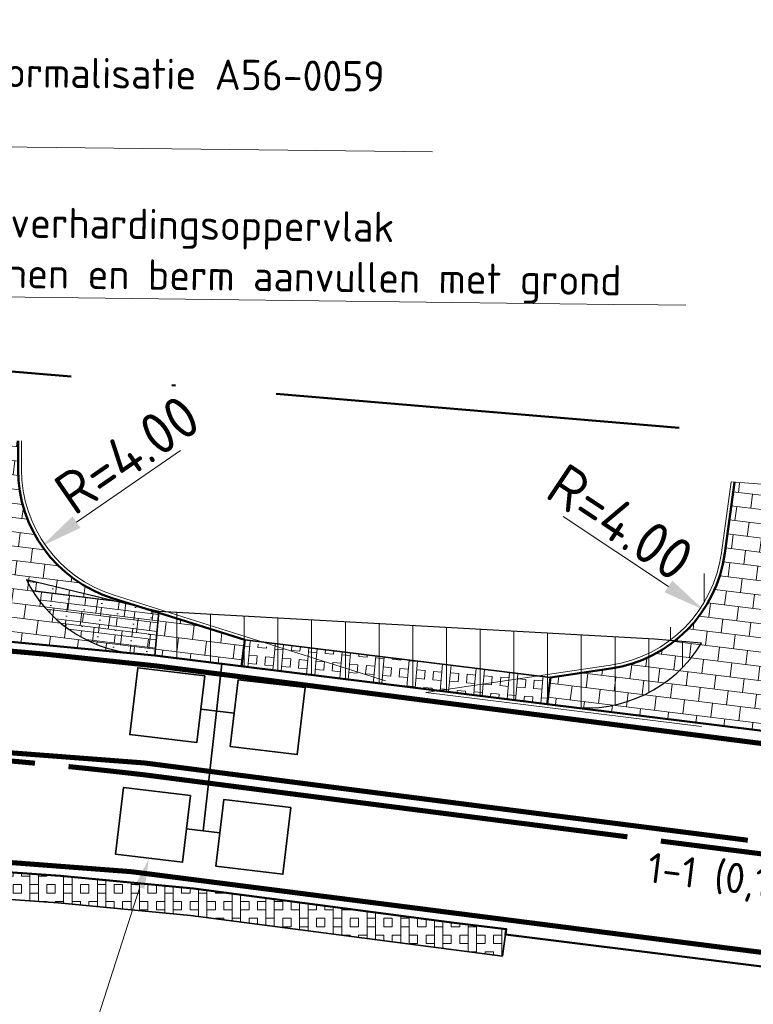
# Model space of a CAD drawing. Header units: metres. Extents: x 125342 to 129425, y 451189 to 457051.
# Tile 22 of 68: x 125965 to 125986, y 451582 to 451611. Entities that reach past the tile are written whole.
import ezdxf
from ezdxf import colors
from ezdxf.entities.mleader import LeaderData, LeaderLine
from ezdxf.math import Vec2, Vec3

# ---------------------------------------------------------------- set-up
doc = ezdxf.new("R2010")
doc.units = ezdxf.units.M
for name, pattern in [('VW-1-1_STREEP', [2, 1, -1]), ('VW-3-3_STREEP', [6, 3, -3]), ('XX-HIDDEN', [4, 2, -2]), ('XX-PROJECTGRENS', [18, 12, -3, 0, -3])]:
    doc.linetypes.add(name, pattern=pattern)
doc.layers.get('Defpoints').update_dxf_attribs({"color": 30})
for name, color, linetype, lineweight in [('B-WE-VH-VERHARDING_ASFALT-A-500', 252, 'Continuous', 18), ('B-WE-VW-MARKERING_LANGS_STREEP_11_015-G', 7, 'VW-1-1_STREEP', 13), ('B-WE-VW-MARKERING_LANGS_STREEP_33_015-G', 7, 'VW-3-3_STREEP', 13), ('B-WE-VW-MARKERING_LANGS_STREEP_DOORGETROKKEN_015-G', 7, 'Continuous', 13), ('N-WE-KG-GRENS_PROJECT_NIEUW-G', 7, 'XX-PROJECTGRENS', 50), ('N-WE-KL-VRI-G', 30, 'Continuous', 35), ('N-WE-VH-KANTOPSLUITING_ACHTERKANTBAND-G', 5, 'Continuous', 35), ('N-WE-VH-KANTVERHARDING-G', 210, 'Continuous', 50), ('N-WE-VH-VERHARDING_BETONSTRAATSTEEN-A-500', 252, 'Continuous', 18), ('N-WE-VH-VERHARDING_GRASBETONSTEEN-A-1000-80CM', 72, 'Continuous', 18), ('N-WE-VH-VERHARDING_GRASBETONSTEEN-G', 70, 'Continuous', 35), ('N-WE-VW-AANPIJLING-G', 7, 'Continuous', 18), ('N-WE-VW-MARKERING-T18', 7, 'Continuous', 18), ('V-WE-VH-VERHARDING_ASFALT-G', 252, 'XX-HIDDEN', 25), ('V-WE-VH-VERHARDING_STRAATBAKSTEEN-A-500', 252, 'Continuous', 18), ('V-WE-VH-VERHARDING_STRAATBAKSTEEN-G', 252, 'XX-HIDDEN', 25), ('X-XX-AL-M', 7, 'Continuous', 18), ('X-XX-AL-T18', 7, 'Continuous', 18), ('X-XX-AL-VERWIJZING-S', 7, 'Continuous', 25)]:
    doc.layers.add(name, color=color, linetype=linetype, lineweight=lineweight)
doc.styles.add('NLCS-ISO-M500-T18', font='NLCS-ISO.ttf', dxfattribs={"height": 0.9})
doc.styles.add('NLCS-ISO-M500-T25', font='NLCS-ISO.ttf', dxfattribs={"height": 1.25})
doc.dimstyles.new('NLCS-M500-T25-PIJL_L2_H1', dxfattribs={"dimscale": 0.5, "dimtxt": 1.25, "dimasz": 2.5, "dimexe": 1, "dimexo": 2, "dimgap": 0.35, "dimtad": 1, "dimzin": 3, "dimdsep": 46, "dimtxsty": 'NLCS-ISO-M500-T25', "dimcen": 0, "dimdle": 2, "dimclrd": 256, "dimclre": 256, "dimclrt": 256, "dimadec": 1, "dimazin": 0, "dimtfac": 1, "dimtdec": 3, "dimtofl": 0, "dimtmove": 0, "dimatfit": 1, "dimfxl": 1, "dimfxlon": 1, "dimtfillclr": 256, "dimtolj": 1, "dimtzin": 3, "dimlwd": -1, "dimlwe": -1, "dimarcsym": 0})
pattern_1 = [(263, (0, 0), (0.3656842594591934, -0.468054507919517), [0.4199999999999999, -0.4199999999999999]), (353, (0, 0), (0.05118512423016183, 0.4168693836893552), [])]
pattern_2 = [(85.00000000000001, (0, 0), (-0.9961946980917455, 0.08715574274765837), []), (85.00000000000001, (0.2490486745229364, -0.02178893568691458), (-0.9961946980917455, 0.08715574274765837), []), (355, (0, 0), (0.08715574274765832, 0.9961946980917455), [-0.25, 0.25]), (355, (0.02178893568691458, 0.2490486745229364), (0.08715574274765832, 0.9961946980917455), [-0.25, 0.25]), (355, (0.04357787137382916, 0.4980973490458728), (0.08715574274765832, 0.9961946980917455), [0.25, -0.25]), (355, (0.06536680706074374, 0.7471460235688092), (0.08715574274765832, 0.9961946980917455), [0.25, -0.25]), (85.00000000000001, (0.4980973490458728, -0.04357787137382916), (-0.9961946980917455, 0.08715574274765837), [0.25, -0.25]), (85.00000000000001, (0.7471460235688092, -0.06536680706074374), (-0.9961946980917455, 0.08715574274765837), [0.25, -0.25])]

# ---------------------------------------------------------------- blocks, each defined once
blk = doc.blocks.new('*D49')
at = {"layer": 'Defpoints', "color": 0, "transparency": 16777216}
for p in [(125968.6468539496, 451598.0662789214), (125965.3523129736, 451595.7977993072)]:
    blk.add_point(p, dxfattribs=at)
at = {"layer": 'X-XX-AL-M', "transparency": 16777216}
blk.add_line((125969.4704891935, 451598.633398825), (125966.3818570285, 451596.5066991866), dxfattribs=at)
blk.add_solid([(125966.2637070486, 451596.6782898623), (125966.5000070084, 451596.3351085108), (125965.3523129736, 451595.7977993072)], dxfattribs=at)
at = {"layer": 'X-XX-AL-M', "transparency": 16777216, "insert": (125967.8842948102, 451598.5125171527), "char_height": 1.25, "attachment_point": 5, "rotation": 34.549631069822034, "style": 'NLCS-ISO-M500-T25'}
blk.add_mtext('\\A1;R=4.00', dxfattribs=at)
blk = doc.blocks.new('*D78')
at = {"layer": 'Defpoints', "color": 0, "transparency": 16777216}
for p in [(125981.6505953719, 451596.1187916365), (125984.982797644, 451593.90600425)]:
    blk.add_point(p, dxfattribs=at)
at = {"layer": 'X-XX-AL-M', "transparency": 16777216}
blk.add_line((125980.8175448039, 451596.6719884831), (125983.9414844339, 451594.5975003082), dxfattribs=at)
blk.add_solid([(125984.056733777, 451594.7710525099), (125983.8262350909, 451594.4239481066), (125984.982797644, 451593.90600425)], dxfattribs=at)
at = {"layer": 'X-XX-AL-M', "transparency": 16777216, "insert": (125982.5192659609, 451596.50226676), "char_height": 1.25, "attachment_point": 5, "rotation": 326.41339234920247, "style": 'NLCS-ISO-M500-T25'}
blk.add_mtext('\\A1;R=4.00', dxfattribs=at)

msp = doc.modelspace()

# ---------------------------------------------------------------- hatches: boundary and pattern name
at = {"layer": 'B-WE-VH-VERHARDING_ASFALT-A-500'}
h = msp.add_hatch(dxfattribs=at)
h.set_pattern_fill('AVH-ASFALT_LAAG3-D', color=5, scale=10, pattern_type=2)
h.set_pattern_definition([(90, (0, 0), (-1, 6.123233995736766e-17), [])])
h.paths.add_polyline_path([(125985.5152730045, 451595.5950867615), (125985.5269412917, 451595.6811928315), (125984.3677356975, 451594.1420101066, -0.3217117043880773), (125983.6661795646, 451593.2104902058), (125983.531, 451593.031), (125983.9908948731, 451592.9990162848, 0.2007610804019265)])
h = msp.add_hatch(dxfattribs=at)
h.set_pattern_fill('AVH-ASFALT_LAAG3-D', color=5, scale=10, pattern_type=2)
h.set_pattern_definition([(90, (-0.6431523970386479, 0.1825970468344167), (-1, 6.123233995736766e-17), [])])
edge = h.paths.add_edge_path()
edge.add_line((125968.706, 451592.544), (125981.011585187, 451591.0224346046))
edge.add_arc((125981.5024405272, 451594.9922029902), 4.000000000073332, 262.9512482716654, 328.7802230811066)
edge.add_line((125984.9231821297, 451592.9189140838), (125983.531, 451593.031))
edge.add_line((125983.531, 451593.031), (125968.823, 451593.856))
edge.add_line((125968.823, 451593.856), (125968.706, 451592.544))
at = {"layer": 'N-WE-VH-VERHARDING_BETONSTRAATSTEEN-A-500'}
h = msp.add_hatch(dxfattribs=at)
h.set_pattern_fill('AVH-BSS_KEIFORMAAT_HALFST-SO', color=256, scale=4, angle=263, pattern_type=2)
h.set_pattern_definition(pattern_1)
edge = h.paths.add_edge_path()
edge.add_line((125964.6468539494, 451598.0662789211), (125964.6468539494, 451598.9144357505))
edge.add_line((125964.6468539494, 451598.9144357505), (125961.548, 451598.915))
edge.add_line((125961.548, 451598.915), (125961.548, 451598.30530951))
edge.add_arc((125957.548, 451598.30530951), 4, -38.7566017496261, 0, ccw=False)
edge.add_arc((125957.5480000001, 451598.3053095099), 3.99999999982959, 284.6840972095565, 321.2433982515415, ccw=False)
edge.add_line((125958.5619578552, 451594.4359569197), (125956.8279868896, 451593.981572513))
edge.add_line((125956.8279868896, 451593.981572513), (125956.8023344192, 451593.6243016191))
edge.add_arc((125935.5019656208, 451272.6405228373), 321.6897448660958, 85.80641890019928, 86.20343887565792, ccw=False)
edge.add_arc((125940.3752988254, 451348.7302358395), 245.4483883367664, 82.7676861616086, 85.6421083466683, ccw=False)
edge.add_line((125971.2754712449, 451592.2258018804), (125971.3724904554, 451593.0104399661))
edge.add_line((125971.3724904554, 451593.0104399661), (125968.2521095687, 451593.9911095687))
edge.add_line((125968.2521095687, 451593.9911095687), (125968.2559358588, 451593.9949358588))
edge.add_line((125968.2559358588, 451593.9949358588), (125967.4419715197, 451594.2520610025))
edge.add_arc((125968.6468539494, 451598.0662789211), 4.000000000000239, 180, 252.46906961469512, ccw=False)
h = msp.add_hatch(dxfattribs=at)
h.set_pattern_fill('AVH-BSS_KEIFORMAAT_HALFST-SO', color=256, scale=4, angle=263, pattern_type=2)
h.set_pattern_definition(pattern_1)
edge = h.paths.add_edge_path()
edge.add_line((125988.6492538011, 451595.6367619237), (125988.8724144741, 451597.2835750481))
edge.add_line((125988.8724144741, 451597.2835750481), (125985.8995855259, 451597.6864249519))
edge.add_line((125985.8995855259, 451597.6864249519), (125985.6143673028, 451595.5816584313))
edge.add_arc((125981.6505953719, 451596.1187916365), 4.00000000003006, 308.36520811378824, 352.2828212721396, ccw=False)
edge.add_arc((125981.6505953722, 451596.1187916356), 3.999999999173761, 278.42771591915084, 308.3652081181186, ccw=False)
edge.add_line((125982.2368415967, 451592.1619854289), (125980.4404450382, 451591.8958286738))
edge.add_line((125980.4404450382, 451591.8958286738), (125980.3426735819, 451591.1052399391))
edge.add_line((125980.3426735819, 451591.1052399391), (125984.9308737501, 451590.5378210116))
edge.add_line((125984.9308737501, 451590.5378210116), (125994.8769283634, 451589.3075076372))
edge.add_line((125994.8769283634, 451589.3075076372), (125994.964915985, 451590.1032072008))
edge.add_line((125994.964915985, 451590.1032072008), (125991.351812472, 451591.3036649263))
edge.add_arc((125992.6130257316, 451595.0996287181), 3.999999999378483, 219.6397733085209, 251.6208743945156, ccw=False)
edge.add_arc((125992.6130257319, 451595.0996287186), 3.999999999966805, 172.2828212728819, 219.639773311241, ccw=False)
at = {"layer": 'N-WE-VH-VERHARDING_GRASBETONSTEEN-A-1000-80CM'}
h = msp.add_hatch(dxfattribs=at)
h.set_pattern_fill('AVH-GRASBETONSTEEN_01-SO', color=256, scale=0.5, angle=355, pattern_type=2)
h.set_pattern_definition(pattern_2)
h.paths.add_polyline_path([(125980.4404450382, 451591.8958286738), (125977.4875768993, 451591.4583273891), (125980.3426735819, 451591.1052399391)])
h.paths.add_polyline_path([(125971.3724904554, 451593.0104399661), (125971.2754712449, 451592.2258018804), (125975.5138263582, 451591.7022234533)])
h = msp.add_hatch(dxfattribs=at)
h.set_pattern_fill('AVH-GRASBETONSTEEN_01-SO', color=256, scale=0.5, angle=355, pattern_type=2)
h.set_pattern_definition(pattern_2)
h.paths.add_polyline_path([(125980.4404450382, 451591.8958286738), (125972.0392322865, 451592.9284856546), (125972.0239211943, 451592.8046579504), (125975.5138263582, 451591.7022234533), (125977.487006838, 451591.458242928)])
h = msp.add_hatch(dxfattribs=at)
h.set_pattern_fill('AVH-GRASBETONSTEEN_01-SO', color=256, scale=0.5, pattern_type=2)
h.set_pattern_definition([(90, (0, 0), (-1, 6.123233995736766e-17), []), (90, (0.25, 0), (-1, 6.123233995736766e-17), []), (0, (0, 0), (0, 1), [-0.25, 0.25]), (0, (0, 0.25), (0, 1), [-0.25, 0.25]), (0, (0, 0.5), (0, 1), [0.25, -0.25]), (0, (0, 0.75), (0, 1), [0.25, -0.25]), (90, (0.5, 0), (-1, 6.123233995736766e-17), [0.25, -0.25]), (90, (0.75, 0), (-1, 6.123233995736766e-17), [0.25, -0.25])])
h.paths.add_polyline_path([(125969.851, 451585.633), (125965.904, 451586.01), (125954.159, 451586.831), (125952.67, 451586.91), (125951.4158059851, 451586.9515995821), (125951.389285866, 451586.1520392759), (125952.6355440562, 451586.1107029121), (125954.1099112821, 451586.0324792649), (125965.8380634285, 451585.212656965), (125969.7608963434, 451584.8379652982), (125979.0239108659, 451583.6224566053), (125979.1300184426, 451584.4310695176), (125977.586, 451584.618)])
at = {"layer": 'V-WE-VH-VERHARDING_STRAATBAKSTEEN-A-500'}
h = msp.add_hatch(dxfattribs=at)
h.set_pattern_fill('AVH-SBS_WAALFORMAAT_HALFST', color=256, scale=5, angle=353, pattern_type=2)
h.set_pattern_definition([(353, (17.56567291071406, 1.760077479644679), (0.03046733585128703, 0.2481365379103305), []), (82.99999999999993, (18.55821906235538, 1.63820813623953), (-0.992546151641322, 0.1218693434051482), [0.25, -0.25]), (82.99999999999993, (18.092413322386, 1.947279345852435), (-0.992546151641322, 0.1218693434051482), [0.25, -0.25]), (353, (18.07717965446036, 1.82321107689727), (0.06093467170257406, 0.496273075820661), [0, -1, 0, 0, 0]), (353, (18.60392006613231, 2.010412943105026), (0.06093467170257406, 0.496273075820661), [0, -1, 0, 0, 0])])
edge = h.paths.add_edge_path()
edge.add_line((125968.823, 451593.856), (125967.192, 451594.242))
edge.add_line((125967.192, 451594.242), (125964.8962632, 451594.7906250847))
edge.add_arc((125968.4682558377, 451596.5908663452), 4.000000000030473, 206.7475537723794, 263.6207784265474)
edge.add_line((125968.0238217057, 451592.6156332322), (125968.706, 451592.544))
edge.add_line((125968.706, 451592.544), (125968.823, 451593.856))

# ---------------------------------------------------------------- linework, layer by layer
at = {"layer": 'B-WE-VW-MARKERING_LANGS_STREEP_11_015-G', "const_width": 0.15, "flags": 128}
for points in [[(125965.1501040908, 451589.3527242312, 0.006728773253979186), (125960.1675860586, 451589.7701062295)], [(125988.6761613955, 451586.412447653, -0.0001742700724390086), (125983.715916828, 451587.0417119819)]]:
    msp.add_lwpolyline(points, format="xyb", dxfattribs=at)
at = {"layer": 'B-WE-VW-MARKERING_LANGS_STREEP_33_015-G', "const_width": 0.15, "flags": 128}
for points in [[(126639.4314416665, 451559.30757612, -0.001476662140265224), (126637.8713756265, 451559.5212702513, -0.007876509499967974), (126611.0067442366, 451562.9499217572, 0.009160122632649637), (126595.6269535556, 451564.9377358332, -0.001409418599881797), (126574.2098611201, 451567.6374015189, 0.005679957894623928), (126565.9012136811, 451568.6039449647, 0.002760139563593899), (126552.207635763, 451569.9813388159, 0.01518642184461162), (126524.4121907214, 451571.5902291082, -0.003445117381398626), (126504.0469807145, 451572.1443619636, 0.002503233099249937), (126486.6197130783, 451572.4508347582, -0.001644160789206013), (126468.8073459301, 451572.7103708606, 0.001881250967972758), (126455.2035383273, 451572.79705351, 0.01555187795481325), (126422.6835296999, 451572.2210234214, 0.005681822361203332), (126409.6340490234, 451571.4441159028, 0.00132774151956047), (126398.5754211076, 451570.429272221, 0.008501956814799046), (126385.7605592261, 451568.893191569, 0.0121776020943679), (126363.1550117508, 451565.500307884, 0.001748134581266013), (126325.327452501, 451558.6504530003, -0.07606480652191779), (126265.1580864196, 451555.5208130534, -0.00483649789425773), (126234.5019497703, 451559.1721064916, 0.0001810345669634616), (126222.657561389, 451560.624828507, -0.000283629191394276), (126174.4801942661, 451566.5292907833), (126154.5982824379, 451568.9877294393, -0.0007225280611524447), (126147.8708778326, 451569.851613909, 1.428516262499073e-05), (126133.3096961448, 451571.6752553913, 1.309365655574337e-05), (126116.4194109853, 451573.7958799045, -0.002905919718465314), (126103.7957834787, 451575.3435126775, 0.001294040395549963), (126086.2773163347, 451577.4904588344, 0.002151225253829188), (126064.0959366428, 451580.3264133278, 0.000709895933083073), (126045.1238456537, 451582.7075322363, 0.001995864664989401), (126022.004570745, 451585.5494178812, -0.001871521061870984), (125968.7515516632, 451592.2384988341, 0.01305816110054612), (125958.9186232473, 451593.1100396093, 0.01305816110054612)], [(125633.0954710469, 451397.3241216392), (125634.2368308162, 451398.3311970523), (125658.4628186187, 451420.1515982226, 1.871363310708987e-05), (125672.9109033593, 451433.1926161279), (125676.0065852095, 451436.0036225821), (125687.9690212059, 451446.977048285), (125691.6668578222, 451450.3424612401), (125698.3890036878, 451456.3976977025), (125705.0875850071, 451462.4084387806), (125709.9083607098, 451466.7300964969), (125715.4984479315, 451471.7920807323), (125721.9736440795, 451477.6763463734), (125727.9666404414, 451483.1468242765, -0.001448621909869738), (125739.9724408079, 451493.8441566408, -1.514194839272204e-06), (125749.7767157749, 451502.5141329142, -0.008544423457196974), (125760.9091927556, 451512.105210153, -0.004251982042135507), (125772.4805983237, 451521.5567937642, -0.009124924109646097), (125781.6531624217, 451528.5246475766, -0.005631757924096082), (125794.0007930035, 451537.3280783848, -0.0261910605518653), (125813.7627338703, 451549.549398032, -0.007696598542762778), (125829.073060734, 451557.5807313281, -0.01757286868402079), (125846.9662368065, 451565.8309054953, -0.01317923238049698), (125862.538520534, 451572.0606793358, -0.01970923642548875), (125880.8210999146, 451577.8106619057, -0.01471120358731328), (125897.2664944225, 451581.6132627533, -0.01058445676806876), (125904.9426966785, 451583.0583964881, -0.01340862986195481), (125925.7733931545, 451586.0726729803, -0.05792623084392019), (125968.0058571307, 451586.1337161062, 0.001870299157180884), (126021.2697830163, 451579.4434645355, -0.001997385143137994), (126044.3579020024, 451576.6054089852, -0.0007106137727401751), (126063.3318320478, 451574.2240568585, -0.002155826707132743), (126085.5080375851, 451571.3886476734, -0.001296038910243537), (126103.0219293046, 451569.2423856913, 0.002897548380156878), (126115.6799290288, 451567.6904413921, -1.307311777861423e-05), (126132.5434008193, 451565.573182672, -1.427214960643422e-05), (126147.0931830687, 451563.7509688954, 0.0004672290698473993), (126153.843570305, 451562.8842132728), (126173.7254821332, 451560.4257746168, 0.0002836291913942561), (126221.9128975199, 451554.5200782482, -0.0001807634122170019), (126233.7333163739, 451553.0703016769, 0.00483799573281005), (126264.5171752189, 451549.4042383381, 0.076018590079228), (126326.5079380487, 451552.6144668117, -0.001744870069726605), (126364.2226565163, 451559.4436846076, -0.01219317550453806), (126386.5606748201, 451562.7953539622, -0.0085092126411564), (126399.1785245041, 451564.3088634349, -0.001219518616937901), (126410.0692709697, 451565.3095350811, -0.005681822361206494), (126422.9836073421, 451566.078348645, -0.0155675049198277), (126455.1534871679, 451566.6471713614, -0.001865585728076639), (126468.6975260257, 451566.5613514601, 0.001643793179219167), (126486.5463433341, 451566.301271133, -0.002497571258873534), (126503.8727666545, 451565.9967282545, 0.003435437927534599), (126524.2652416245, 451565.441945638, -0.01516324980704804), (126551.6459846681, 451563.857005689, -0.002756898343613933), (126565.2559904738, 451562.48788384, -0.005680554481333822), (126573.4267189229, 451561.537467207, 0.001411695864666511), (126594.9128854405, 451558.8292123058, -0.009190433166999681), (126610.1194172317, 451556.8642570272, 0.007855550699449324), (126637.1040569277, 451553.4187321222, 0.0014963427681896), (126638.7214630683, 451553.1977688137, 0.0014963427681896)]]:
    msp.add_lwpolyline(points, format="xyb", dxfattribs=at)
at = {"layer": 'B-WE-VW-MARKERING_LANGS_STREEP_DOORGETROKKEN_015-G', "const_width": 0.15, "flags": 128}
for points in [[(125986.2975488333, 451587.0665683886, -0.0006289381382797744), (125968.3998310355, 451589.359832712, 0.05795793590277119), (125925.3943637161, 451589.3004952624, 0.004578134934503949), (125918.2048585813, 451588.3894522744)], [(125982.7239206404, 451587.1679797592, -0.0005048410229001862), (125968.3573930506, 451589.0124060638, 0.002994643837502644), (125966.14513588, 451589.2531665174)]]:
    msp.add_lwpolyline(points, format="xyb", dxfattribs=at)
at = {"layer": 'N-WE-KL-VRI-G', "flags": 128}
for points in [[(125970.6942216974, 451592.2981596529), (125970.1415493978, 451587.3456999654)], [(125970.0681930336, 451590.9562298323), (125971.06116984, 451590.8379206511)], [(125969.6450609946, 451587.404854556), (125970.6380378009, 451587.2865453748)]]:
    msp.add_lwpolyline(points, dxfattribs=at)
for points in [[(125970.1865022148, 451591.9492066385), (125968.2005486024, 451592.1858250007), (125967.9639302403, 451590.1998713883), (125969.9498838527, 451589.9632530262)], [(125973.1654326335, 451591.5942790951), (125971.1794790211, 451591.8308974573), (125970.9428606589, 451589.8449438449), (125972.9288142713, 451589.6083254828)], [(125969.7633701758, 451588.3978313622), (125967.7774165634, 451588.6344497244), (125967.5407982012, 451586.648496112), (125969.5267518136, 451586.4118777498)], [(125972.7423005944, 451588.0429038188), (125970.756346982, 451588.279522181), (125970.5197286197, 451586.2935685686), (125972.5056822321, 451586.0569502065)]]:
    msp.add_lwpolyline(points, close=True, dxfattribs=at)
at = {"layer": 'N-WE-VH-KANTOPSLUITING_ACHTERKANTBAND-G', "lineweight": 18}
for points in [[(125964.7468539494, 451598.9144357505), (125964.7468539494, 451598.0662789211, 0.3271839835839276), (125967.4720935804, 451594.3474164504), (125975.5439484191, 451591.7975789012)], [(125985.8004912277, 451597.699853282), (125985.5152730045, 451595.5950867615, -0.3338924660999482), (125982.222185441, 451592.2609055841), (125976.7450063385, 451591.4493986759), (125984.9186003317, 451590.4385770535)]]:
    msp.add_lwpolyline(points, format="xyb", dxfattribs=at)
at = {"layer": 'N-WE-VH-KANTVERHARDING-G', "flags": 128}
for points in [[(125964.6468539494, 451598.9144357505), (125964.6468539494, 451598.0662789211, 0.3271839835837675), (125967.4419715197, 451594.2520610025), (125971.3724904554, 451593.0104399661), (125971.2754712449, 451592.2258018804)], [(125988.8724144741, 451597.2835750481), (125988.6492538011, 451595.6367619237, 0.3607027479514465), (125991.351812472, 451591.3036649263), (125994.964915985, 451590.1032072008), (125994.8769283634, 451589.3075076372), (125980.3426735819, 451591.1052399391), (125980.4404450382, 451591.8958286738), (125982.2368415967, 451592.1619854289, 0.3338924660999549), (125985.6143673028, 451595.5816584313), (125985.8995855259, 451597.6864249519)]]:
    msp.add_lwpolyline(points, format="xyb", dxfattribs=at)
for points in [[(125938.9388909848, 451593.730788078), (125941.178, 451593.829), (125941.833, 451593.84), (125948.232, 451593.777), (125952.0419831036, 451593.734666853), (125954.7451618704, 451593.6912007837), (125957.5718761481, 451593.567627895), (125959.026, 451593.469), (125968.706, 451592.544), (125980.3426735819, 451591.1052399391)], [(125918.374, 451584.652), (125925.817, 451585.619), (125932.839, 451586.351), (125940.746, 451586.861), (125946.721, 451587.01), (125949.9945701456, 451586.985635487), (125951.4158059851, 451586.9515995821), (125952.67, 451586.91), (125954.159, 451586.831), (125965.904, 451586.01), (125969.851, 451585.633), (125977.586, 451584.618), (125979.1300184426, 451584.4310695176), (125979.1064900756, 451584.2647906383), (125996.856, 451582.056), (126006.6, 451580.867), (126022.651, 451578.867), (126031.812, 451577.733), (126032.906, 451577.644), (126058.335, 451574.457), (126074.081, 451572.542), (126085.491, 451570.999), (126102.98, 451568.836)]]:
    msp.add_lwpolyline(points, dxfattribs=at)
at = {"layer": 'N-WE-VH-VERHARDING_GRASBETONSTEEN-G', "flags": 128}
for points in [[(125971.3724904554, 451593.0104399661), (125971.2754712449, 451592.2258018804)], [(125971.3724904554, 451593.0104399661), (125980.4404450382, 451591.8958286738)], [(125980.4404450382, 451591.8958286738), (125980.3426735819, 451591.1052399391)], [(125977.586, 451584.618), (125969.851, 451585.633), (125965.904, 451586.01), (125954.159, 451586.831), (125952.67, 451586.91), (125951.4158059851, 451586.9515995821), (125951.389285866, 451586.1520392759), (125952.6355440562, 451586.1107029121), (125954.1099112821, 451586.0324792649), (125965.8380634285, 451585.212656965), (125969.7608963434, 451584.8379652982), (125979.0239108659, 451583.6224566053)], [(125977.586, 451584.618), (125979.1300184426, 451584.4310695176), (125979.0163090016, 451583.6274660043)]]:
    msp.add_lwpolyline(points, dxfattribs=at)
at = {"layer": 'N-WE-VW-AANPIJLING-G'}
msp.add_lwpolyline([(125985.8004912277, 451597.699853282), (125989.066, 451597.453)], dxfattribs=at)
at = {"layer": 'V-WE-VH-VERHARDING_ASFALT-G', "flags": 128}
msp.add_lwpolyline([(125968.823, 451593.856), (125968.706, 451592.544)], dxfattribs=at)
at = {"layer": 'V-WE-VH-VERHARDING_STRAATBAKSTEEN-G', "flags": 128}
msp.add_lwpolyline([(125968.823, 451593.856), (125967.192, 451594.242), (125964.8962632, 451594.7906250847, 0.2533788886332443), (125968.0238217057, 451592.6156332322), (125968.706, 451592.544)], format="xyb", close=True, dxfattribs=at)
at = {"layer": 'X-XX-AL-VERWIJZING-S', "color": 5, "flags": 128}
for points in [[(125984.9231821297, 451592.9189140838), (125983.531, 451593.031), (125968.823, 451593.856), (125967.192, 451594.242), (125964.8962632, 451594.7906250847, 0.2533788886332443), (125968.0238217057, 451592.6156332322), (125968.706, 451592.544), (125981.011585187, 451591.0224346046, 0.2954019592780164)], [(125968.706, 451592.544), (125981.011585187, 451591.0224346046, 0.2954019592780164), (125984.9231821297, 451592.9189140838), (125983.531, 451593.031), (125968.823, 451593.856)]]:
    msp.add_lwpolyline(points, format="xyb", close=True, dxfattribs=at)

# ---------------------------------------------------------------- texts
at = {"layer": 'N-WE-VW-MARKERING-T18', "style": 'NLCS-ISO-M500-T18'}
for rotation, p in [(355.2205286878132, (125959.7932188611, 451588.5789570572)), (352.9068084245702, (125983.2832806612, 451585.8224006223))]:
    msp.add_text('1-1 (0,15)', height=0.9, rotation=rotation, dxfattribs=at).set_placement(p)

# ---------------------------------------------------------------- dimensions: what is measured, and where the dimension line sits
at = {"layer": 'X-XX-AL-M'}
for center, mpoint, picture, middle in [((125968.6468539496, 451598.0662789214), (125965.3523129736, 451595.7977993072), '*D49', (125968.337990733, 451597.8536089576)), ((125981.6505953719, 451596.1187916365), (125984.982797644, 451593.90600425), '*D78', (125982.0767084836, 451595.8358263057))]:
    dim = msp.add_radius_dim(center=center, mpoint=mpoint, dimstyle='NLCS-M500-T25-PIJL_L2_H1', override={"dimpost": 'R=<>'}, dxfattribs=at)
    dim.commit()
    dim.dimension.update_dxf_attribs({"geometry": picture, "text_midpoint": middle, "dimtype": 164})

# ---------------------------------------------------------------- next in the draw order: leaders
at = {"layer": 'X-XX-AL-T18'}
ml = msp.add_multileader_mtext('Standard', dxfattribs=at)
ml.set_content('Verwijderen verhardingsoppervlak\\Pstraatbakstenen en berm aanvullen met grond', color=7, style='NLCS-ISO-M500-T18')
ml.set_leader_properties(color=256, lineweight=-1)
ml.build(insert=Vec2(0, 0))
ml.multileader.update_dxf_attribs({"text_left_attachment_type": 5, "text_right_attachment_type": 5, "dogleg_length": 0.9, "arrow_head_size": 0.8999999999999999})
ctx = ml.context
ctx.base_point, ctx.char_height, ctx.arrow_head_size, ctx.landing_gap_size, ctx.plane_origin, ctx.plane_x_axis, ctx.plane_y_axis = Vec3(125957.1588740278, 451603.2708769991), 0.9, 0.8999999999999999, 0.45, Vec3(125948.1339874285, 451598.2739411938), Vec3(0.9999267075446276, -0.01210700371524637), Vec3(0.01210700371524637, 0.9999267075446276)
ctx.left_attachment, ctx.right_attachment = 5, 5
notes = []
notes.append((ctx, [(0, (1, 1, 0), (125956.258939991, 451603.2817733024), (0.9999267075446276, -0.01210700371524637), 0.9000000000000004, [(0, [(125951.6005, 451596.346)], 0, [])])]))
ctx.mtext.insert, ctx.mtext.text_direction, ctx.mtext.rotation, ctx.mtext.flow_direction = Vec3(125957.6411667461, 451605.9352331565), Vec3(0.9999267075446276, -0.01210700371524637), 6.271078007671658, 5
ctx.mtext.has_bg_fill, ctx.mtext.bg_color, ctx.mtext.bg_scale_factor, ctx.mtext.bg_transparency, ctx.mtext.use_window_bg_color = 1, -1027028792, 1.5, 0, 1
ml = msp.add_multileader_mtext('Standard', dxfattribs=at)
ml.set_content('Tellussen aanpassen', color=7, style='NLCS-ISO-M500-T18')
ml.set_leader_properties(color=256, lineweight=-1)
ml.build(insert=Vec2(0, 0))
ml.multileader.update_dxf_attribs({"text_left_attachment_type": 5, "text_right_attachment_type": 5, "dogleg_length": 0.9, "arrow_head_size": 0.8999999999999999})
ctx = ml.context
ctx.base_point, ctx.char_height, ctx.arrow_head_size, ctx.landing_gap_size, ctx.plane_origin, ctx.plane_x_axis, ctx.plane_y_axis = Vec3(125950.4181092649, 451570.9610289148), 0.9, 0.8999999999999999, 0.45, Vec3(125938.4184542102, 451564.6413755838), Vec3(0.9999267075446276, -0.01210700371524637), Vec3(0.01210700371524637, 0.9999267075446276)
ctx.left_attachment, ctx.right_attachment = 5, 5
notes.append((ctx, [(1, (1, 1, 0), (125963.4671527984, 451570.8030325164), (-0.9999267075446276, 0.01210700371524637), 0.9000000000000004, [(0, [(125968.5337750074, 451586.5301869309)], 0, [])])]))
ctx.mtext.insert, ctx.mtext.text_direction, ctx.mtext.rotation, ctx.mtext.flow_direction = Vec3(125950.8822414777, 451572.125495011), Vec3(0.9999267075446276, -0.01210700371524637), 6.271078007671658, 5
ctx.mtext.has_bg_fill, ctx.mtext.bg_color, ctx.mtext.bg_scale_factor, ctx.mtext.bg_transparency, ctx.mtext.use_window_bg_color = 1, -1027028792, 1.5, 0, 1
for ctx, leaders in notes:
    for number, flags, end, landing, length, lines in leaders:
        leader = LeaderData()
        leader.index, (leader.has_last_leader_line, leader.has_dogleg_vector, leader.attachment_direction) = number, flags
        leader.last_leader_point, leader.dogleg_vector, leader.dogleg_length = Vec3(end), Vec3(landing), length
        for number, points, colour, breaks in lines:
            line = LeaderLine()
            line.index, line.vertices, line.color, line.breaks = number, Vec3.list(points), colors.encode_raw_color(colour), breaks
            leader.lines.append(line)
        ctx.leaders.append(leader)

# ---------------------------------------------------------------- next in the draw order: leaders
ml = msp.add_multileader_mtext('Standard', dxfattribs=at)
ml.set_content('Toepassen model C cf normalisatie A56-0059^Jmet B.S.S. dik 80-grijs', color=7, style='NLCS-ISO-M500-T18')
ml.set_leader_properties(color=256, lineweight=-1)
ml.build(insert=Vec2(0, 0))
ml.multileader.update_dxf_attribs({"text_left_attachment_type": 5, "text_right_attachment_type": 5, "dogleg_length": 0.9, "arrow_head_size": 0.8999999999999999})
ctx = ml.context
ctx.base_point, ctx.char_height, ctx.arrow_head_size, ctx.landing_gap_size, ctx.plane_origin, ctx.plane_x_axis, ctx.plane_y_axis = Vec3(125950.7046651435, 451607.8087312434), 0.9, 0.8999999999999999, 0.45, Vec3(125942.2820858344, 451599.5429358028), Vec3(0.9999267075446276, -0.01210700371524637), Vec3(0.01210700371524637, 0.9999267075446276)
ctx.left_attachment, ctx.right_attachment = 5, 5
notes = []
notes.append((ctx, [(0, (1, 1, 0), (125949.8047311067, 451607.8196275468), (0.9999267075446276, -0.01210700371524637), 0.9, [(0, [(125944.979, 451599.9021247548)], 0, [])])]))
ctx.mtext.insert, ctx.mtext.text_direction, ctx.mtext.rotation, ctx.mtext.width, ctx.mtext.flow_direction = Vec3(125951.1869578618, 451610.4730874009), Vec3(0.9999267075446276, -0.01210700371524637), 6.271078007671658, 25.65000000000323, 5
ctx.mtext.has_bg_fill, ctx.mtext.bg_color, ctx.mtext.bg_scale_factor, ctx.mtext.bg_transparency, ctx.mtext.use_window_bg_color = 1, -1027028792, 1.5, 0, 1
for ctx, leaders in notes:
    for number, flags, end, landing, length, lines in leaders:
        leader = LeaderData()
        leader.index, (leader.has_last_leader_line, leader.has_dogleg_vector, leader.attachment_direction) = number, flags
        leader.last_leader_point, leader.dogleg_vector, leader.dogleg_length = Vec3(end), Vec3(landing), length
        for number, points, colour, breaks in lines:
            line = LeaderLine()
            line.index, line.vertices, line.color, line.breaks = number, Vec3.list(points), colors.encode_raw_color(colour), breaks
            leader.lines.append(line)
        ctx.leaders.append(leader)

# ---------------------------------------------------------------- next in the draw order: linework, layer by layer
at = {"layer": 'N-WE-KG-GRENS_PROJECT_NIEUW-G', "flags": 128}
msp.add_lwpolyline([(129300.8875286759, 452079.9253960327), (129283.995, 452089.514), (129278.327, 452084.13), (129270.394, 452078.618), (129261.786, 452073.43), (129251.682, 452069.279), (129241.757, 452065.997), (129236.3843849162, 452064.8097128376), (129223.5548357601, 452063.692303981), (129215.5065248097, 452063.0348856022), (129204.2644392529, 452064.5405040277), (129193.4545771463, 452065.9882360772), (129189.7247774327, 452066.4877568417), (129128.4975729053, 452077.6398933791), (129099.335, 452078.944), (129071.5627529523, 452076.5468653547), (128999.8263664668, 452072.1970337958), (128975.0275457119, 452071.1480566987), (128957.1026812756, 452070.3898443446), (128929.970778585, 452069.2421791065), (128904.305092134, 452066.7161041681), (128903.9157044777, 452070.6724006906), (128869.5822884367, 452068.1040678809), (128868.5792328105, 452063.2461948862), (128847.0418001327, 452060.2117995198), (128813.374189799, 452055.7660657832), (128787.6426230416, 452051.2825484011), (128753.1277772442, 452045.2686156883), (128723.6430488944, 452038.0726624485), (128700.7260128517, 452030.7472563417), (128678.4743211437, 452022.320405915), (128650.0016509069, 452010.5226722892), (128624.6487383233, 451998.0749169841), (128606.9920269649, 451989.4058371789), (128592.9682973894, 451982.5204762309), (128591.8198382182, 451985.0256724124), (128554.0260455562, 451968.2121587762), (128547.0702932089, 451965.1853423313), (128548.1007612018, 451962.8172832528), (128516.6584216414, 451945.5148252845), (128489.4287081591, 451933.0861133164), (128461.6697938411, 451923.5640024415), (128434.4580743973, 451913.8343322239), (128383.1552930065, 451904.4788493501), (128348.8438078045, 451901.1223951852), (128299.1895398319, 451899.9831324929), (128237.6886513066, 451900.9924918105), (128204.7593614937, 451901.5329309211), (128099.4001576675, 451903.2620977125), (128058.7357873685, 451903.9294858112), (128010.20759515, 451904.7259358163), (127955.6725795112, 451905.6209704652), (127901.3254299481, 451906.5129218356), (127901.4644408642, 451914.9829430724), (127870.6982523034, 451915.4878811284), (127870.6226486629, 451910.8813044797), (127844.0150085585, 451909.8645810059), (127816.0526787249, 451911.4389399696), (127797.7675487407, 451912.1854177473), (127780.9965, 451913.2815), (127756.714, 451904.453), (127736.3122937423, 451899.2232796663), (127714.5607166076, 451891.7865283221), (127704.8158274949, 451887.6559248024), (127690.2188955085, 451880.2880924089), (127665.6348448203, 451864.6389993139), (127643.4066461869, 451846.4757148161), (127620.254964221, 451826.8959226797), (127605.3324962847, 451813.5304108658), (127583.3636461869, 451796.2547148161), (127558.3846461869, 451778.8877148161), (127544.6666461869, 451769.3777148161), (127537.5436461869, 451764.6947148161), (127535.8326461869, 451763.5247148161), (127528.3796461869, 451759.2877148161), (127514.4876461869, 451751.9517148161), (127506.0856461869, 451747.6047148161), (127500.2376461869, 451745.2877148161), (127451.3796461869, 451723.7247148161), (127445.6136461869, 451720.7077148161), (127440.8576461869, 451718.9527148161), (127431.2456461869, 451715.5677148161), (127421.0596461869, 451712.1007148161), (127402.3156461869, 451705.4897148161), (127400.1036461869, 451704.7097148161), (127396.9546461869, 451703.5997148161), (127375.9836461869, 451696.5597148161), (127350.9066461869, 451687.8467148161), (127344.9276461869, 451685.8207148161), (127334.6436461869, 451682.3357148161), (127331.2786461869, 451681.3717148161), (127322.1086461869, 451678.7177148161), (127308.2016461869, 451674.9087148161), (127295.3366461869, 451671.7617148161), (127284.2476461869, 451668.5357148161), (127283.6246461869, 451668.3777148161), (127215.9591160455, 451654.2070142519), (127193.3736461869, 451648.2757148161), (127179.1746461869, 451643.7377148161), (127170.1426461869, 451639.9087148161), (127144.4246461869, 451625.9107148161), (127142.4366461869, 451624.8627148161), (127133.6066461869, 451620.8607148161), (127128.7806461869, 451618.7057148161), (127121.4616461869, 451615.9217148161), (127118.0496461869, 451614.7827148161), (127113.5666461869, 451613.2307148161), (127106.9366461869, 451611.5047148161), (127103.0594763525, 451610.0651157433), (127082.4804385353, 451606.8846244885), (127064.8625205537, 451603.4856363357), (127048.5896633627, 451600.3803133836), (127040.2988477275, 451598.941106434), (127011.9962531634, 451593.611250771), (127000.5024741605, 451591.5726950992), (126980.3821532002, 451588.2066734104), (126934.997760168, 451583.806429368), (126923.6360001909, 451582.4021630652), (126916.1791932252, 451581.6687314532), (126909.2788856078, 451580.940495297), (126901.1373360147, 451580.0707536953), (126889.2385751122, 451578.6935256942), (126884.5419534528, 451578.2042081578), (126876.3400479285, 451577.4734947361), (126867.1637089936, 451576.5750835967), (126859.0270348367, 451575.7876165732), (126850.4248778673, 451574.9049505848), (126789.6485201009, 451569.3183421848), (126769.053875, 451567.67), (126760.4451601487, 451567.9251844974), (126747.162, 451569.001), (126735.9547892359, 451567.6851540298), (126718.893161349, 451565.9577676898), (126694.2762347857, 451563.465453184), (126688.5767469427, 451562.8884146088), (126688.83, 451560.387), (126664.678, 451559.795), (126628.3884170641, 451563.478227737), (126629.0939029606, 451569.1402724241), (126618.0409029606, 451570.5322724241), (126599.5079029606, 451572.6962724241), (126597.158379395, 451567.5534467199), (126553.1461052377, 451572.8174077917), (126527.51125, 451574.453), (126502.0124167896, 451574.9391979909), (126458.6955739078, 451576.071781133), (126419.7738715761, 451575.2181800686), (126375.8194912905, 451571.6306740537), (126341.9380997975, 451564.8213565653), (126317.0042159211, 451560.3610012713), (126299.9642136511, 451558.1967642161), (126279.5895333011, 451557.6852529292), (126266.6729401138, 451558.6184306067), (126237.7846500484, 451561.8655771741), (126210.6158769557, 451565.3723321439), (126182.1407341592, 451569.1542048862), (126167.0493217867, 451571.2814966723), (126142.661, 451574.814), (126143.5875, 451582.4565), (126098.9031360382, 451586.8024370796), (126098.1065286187, 451580.613407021), (126042.456762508, 451586.2629729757), (126019.1116602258, 451592.5807004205), (126008.693, 451594.543), (126007.8771152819, 451596.4296336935), (125988.3225433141, 451598.9658148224), (125940.8933328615, 451602.9576355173), (125940.1427044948, 451597.2935800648), (125904.2241624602, 451592.554215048), (125883.3478676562, 451589.2340544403), (125867.7596029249, 451584.1565748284), (125840.5725360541, 451573.9040426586), (125815.6124458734, 451562.4969618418), (125792.5984083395, 451547.6075104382), (125769.3945983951, 451532.5952814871), (125724.3518728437, 451494.2535646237), (125705.1257897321, 451477.8941485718), (125677.6504736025, 451453.6751389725), (125637.404, 451414.8643286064), (125603.6019363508, 451385.0921074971), (125589.326014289, 451373.5882823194), (125575.3272843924, 451362.9579712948), (125559.5158561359, 451353.3875174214), (125546.6961533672, 451346.5534375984), (125524.566, 451334.165), (125505.5153265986, 451323.6152444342), (125480.5074664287, 451312.4625337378), (125459.4907412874, 451302.0182471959), (125419.0251367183, 451281.7339425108), (125397.8539998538, 451270.607211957), (125379.9680369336, 451260.5764361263), (125387.132, 451251.911), (125397.843065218, 451241.2381361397), (125406.22, 451247.537), (125422.044, 451258.841), (125433.646, 451266.945), (125447.293, 451274.062), (125455.671, 451278.211), (125469.618, 451285.401), (125492.119, 451296.913), (125497.059, 451299.283), (125499.409, 451300.481), (125505.688, 451303.681), (125521.893, 451311.957), (125529.216, 451315.512), (125530.093, 451315.953), (125540.102, 451320.995), (125550.362, 451326.383), (125553.218, 451328.024), (125559.848, 451331.725), (125566.273, 451335.586), (125568.481, 451336.772), (125575.661, 451341.479), (125585.505, 451348.194), (125591.157, 451352.36), (125596.349, 451356.113), (125601.205, 451359.623), (125616.987, 451372.353), (125621.336, 451376.001), (125632.021, 451385.237), (125655.056, 451406.147), (125668.787, 451418.589), (125674.144, 451423.457), (125681.79, 451430.61), (125688.026, 451436.198), (125694.465, 451442.084), (125697.029, 451444.368), (125706.888, 451453.384), (125715.59, 451461.506), (125729.569, 451473.671), (125734.222, 451477.993), (125745.059, 451487.552), (125759.466, 451499.952), (125767.881, 451507.688), (125777.82, 451515.85), (125783.489, 451520.433), (125790.532, 451525.392), (125798.181, 451530.726), (125798.325, 451530.827), (125805.894, 451535.261), (125805.8989158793, 451535.2527058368), (125805.894, 451535.261), (125813.792862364, 451539.7164235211), (125816.086, 451541.149), (125821.007, 451543.755), (125828.977, 451547.465), (125833.624, 451549.646), (125841.494, 451553.256), (125851.862, 451557.868), (125863.23, 451562.182), (125870.826, 451565.016), (125885.394, 451569.409), (125889.467, 451570.614), (125895.915, 451572.146), (125908.835, 451574.987), (125913.908, 451575.793), (125913.9082408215, 451575.7914002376), (125913.908, 451575.793), (125923.48, 451577.079), (125928.829, 451577.885), (125937.027, 451578.444), (125948.775, 451579.308), (125956.174, 451579.291), (125968.672, 451579.181), (125980.073, 451577.868), (125988.37, 451576.862), (125990.698, 451576.58), (125999.5440580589, 451575.4338063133), (126001.454, 451575.177), (126006.2476897, 451574.4799253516), (126012.908, 451573.508), (126047.193, 451569.701), (126049.868, 451569.403), (126066.623, 451567.312), (126093.743801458, 451562.1545350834), (126191.5114125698, 451547.8010100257), (126240.9363245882, 451544.9737542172), (126251.0935, 451543.8055), (126272.7330048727, 451541.9483287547), (126292.239, 451540.907), (126311.9232444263, 451543.2236220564), (126337.52, 451547.637), (126360.272, 451552.103), (126375.299, 451554.538), (126378.023, 451554.891), (126382.275, 451555.443), (126382.925, 451555.418), (126395.227, 451557.101), (126401.975, 451557.737), (126406.343, 451558.149), (126409.654, 451558.461), (126415.08, 451558.939), (126435.009, 451560.077), (126454.763, 451560.213), (126475.117, 451560.1), (126490.796, 451559.735), (126493.972, 451559.786), (126512.701, 451559.622), (126516.5685156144, 451559.3627402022), (126528.63, 451558.681), (126541.308, 451558.264), (126547.86, 451557.942), (126560.613, 451556.399), (126578.244, 451554.308), (126583.045, 451553.686), (126587.696, 451553.038), (126602.951, 451551.297), (126610.0649587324, 451550.3300431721), (126617.18, 451549.579), (126632.46, 451547.762), (126641.312, 451546.817), (126650.915, 451545.647), (126655.597, 451545.355), (126664.393, 451544.805), (126668.119, 451544.457), (126676.596, 451544.612), (126689.224, 451544.87), (126693.449, 451545.422), (126712.953, 451546.86), (126730.456, 451548.571), (126740.682, 451549.427), (126744.248, 451549.78), (126746.2563934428, 451549.9151471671), (126763.238, 451548.691), (126774.74, 451549.348), (126778.7159761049, 451549.606881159), (126780.941, 451549.752), (126789.567, 451551.332), (126815.394, 451556.05), (126825.771, 451557.007), (126846.9, 451558.695), (126866.953, 451560.333), (126896.633, 451562.727), (126901.234, 451563.03), (126907.51, 451563.634), (126922.612, 451565.093), (126939.94, 451566.804), (126942.79, 451567.156), (126954.978, 451568.872), (126958.143, 451569.317), (126982.996, 451572.833), (126996.907, 451574.905), (126997.498, 451574.993), (126999.948, 451575.469), (127001.91, 451575.827), (127005.429, 451576.47), (127013.955, 451578.199), (127018.225, 451579.066), (127027.007, 451580.69), (127042.002, 451583.386), (127058.992, 451586.529), (127069.599, 451588.124), (127084.599, 451590.369), (127105.1553532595, 451594.2000606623), (127124.0782297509, 451599.5904777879), (127167.5094929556, 451620.3731127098), (127183.5716516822, 451626.9593681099), (127206.788, 451633.721), (127358.7719106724, 451670.9382613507), (127386.3116655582, 451680.5836607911), (127472.661609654, 451709.8244299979), (127498.9354463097, 451718.9760711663), (127534.9255338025, 451729.4231599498), (127544.0727526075, 451734.4879302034), (127565.6314455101, 451741.730491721), (127573.7899000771, 451738.6747580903), (127587.7524257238, 451732.0983260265), (127595.5670050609, 451740.8338136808), (127593.609, 451748.631), (127601.029, 451761.122), (127608.016, 451771.346), (127632.855, 451795.825), (127636.7108847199, 451801.8152299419), (127640.1068499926, 451807.1047265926), (127648.005, 451814.038), (127662.2750630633, 451832.0478549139), (127682.8107266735, 451847.2446239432), (127701.16187894, 451859.55504025), (127727.1310082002, 451868.9826132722), (127744.7598744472, 451875.5519224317), (127780.2702701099, 451880.5012861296), (127823.149435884, 451882.3), (127833.7084500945, 451883.2531743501), (127842.120679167, 451884.2464778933), (127861.5805, 451884.694), (127871.9505863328, 451884.9349074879), (127924.0433317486, 451882.7259812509), (127930.4885479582, 451882.6920104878), (127938.3055166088, 451882.6774624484), (127952.5125733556, 451882.7487867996), (127977.3799714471, 451882.2207127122), (128016.043778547, 451881.5717159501), (128035.5847369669, 451881.1548661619), (128064.4509415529, 451880.5686386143), (128076.2783147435, 451880.3826327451), (128082.1779195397, 451880.2639224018), (128114.9340150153, 451879.5128743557), (128137.905720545, 451879.0747273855), (128160.132994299, 451878.6467413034), (128176.8475092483, 451878.3306556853), (128198.5869093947, 451877.9536834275), (128210.4887316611, 451877.719084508), (128217.0855415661, 451877.5451531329), (128221.02833242, 451877.4588951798), (128248.2471535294, 451876.9018374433), (128265.6151494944, 451876.5459399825), (128278.5163250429, 451876.2499359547), (128292.3650592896, 451875.9673700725), (128306.9434459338, 451875.8351398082), (128325.7768192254, 451875.6899847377), (128331.7823586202, 451875.3058869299), (128335.0901086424, 451874.9970600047), (128343.0694728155, 451874.0898682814), (128353.2006838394, 451872.3309569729), (128359.52748611, 451871.0794266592), (128362.3594597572, 451870.3317704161), (128365.0495653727, 451869.580486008), (128376.5085984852, 451866.990998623), (128388.5282589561, 451868.035484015), (128398.6814638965, 451872.4372228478), (128399.6520351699, 451881.3152855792), (128398.233521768, 451888.2536317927), (128433.2092714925, 451896.6477960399), (128469.6429477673, 451907.2917538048), (128491.5023076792, 451915.2894771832), (128510.5765617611, 451923.5796514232), (128527.2709594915, 451930.8354772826), (128544.9862198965, 451939.6961253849), (128566.8784273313, 451950.6459585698), (128585.3075867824, 451959.8636778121), (128590.1259726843, 451939.7508126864), (128590.5526551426, 451937.9697584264), (128608.8286813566, 451944.5431450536), (128637.3071835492, 451954.7860831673), (128628.7398935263, 451975.6296944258), (128639.6401350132, 451980.7250630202), (128646.0541916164, 451986.4886775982), (128650.3413502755, 451990.3410804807), (128668.3150900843, 451998.8444804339), (128696.9039301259, 452010.1463264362), (128718.8877199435, 452018.8370395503), (128757.5958469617, 452029.550693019), (128784.9, 452036.566), (128820.01, 452039.825), (128838.7069807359, 452040.859430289), (128861.2702565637, 452043.1830396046), (128860.4996302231, 452030.8956561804), (128859.8637542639, 452026.7017872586), (128882.2409306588, 452028.2771861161), (128900.7959385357, 452029.4899778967), (128909.8093699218, 452034.3870521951, 0.005000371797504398), (128910.1414564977, 452034.5718027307), (128916.7319273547, 452038.3250895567), (128921.7694364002, 452040.7852464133), (128922.845318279, 452041.2798577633), (128927.3279887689, 452043.0902546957), (128929.6971082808, 452043.8403420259), (128930.1496091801, 452043.9422165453), (128937.1874099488, 452045.2247884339), (128940.4348294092, 452045.6988642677), (128946.0967711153, 452046.2412217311), (128948.6761794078, 452046.474098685, -0.0007129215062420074), (128948.6932223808, 452046.4756128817), (128999.8709868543, 452050.9490046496), (129022.8836807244, 452053.0293118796), (129027.4709412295, 452053.4556918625), (129029.3440344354, 452053.6297934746), (129035.56198236, 452054.0383445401, -0.0002959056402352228), (129054.0092832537, 452055.6324665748, -0.02063119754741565), (129088.2432460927, 452057.1518221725, 0.002468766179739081), (129115.7231484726, 452056.8551560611, -0.02747392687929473), (129126.245705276, 452056.2146812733), (129146.3095054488, 452053.8823592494), (129195.5365411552, 452045.1103666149, 0.01830557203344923), (129226.5235711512, 452040.7519391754, 0.001808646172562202), (129229.6010452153, 452040.444677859, 0.003318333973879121), (129231.2067116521, 452040.3109427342, 0.009794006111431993), (129236.590161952, 452040.0041393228, 0.03306507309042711), (129246.9595875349, 452040.0127738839, 0.06418772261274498), (129266.0512192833, 452043.7340416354), (129267.3087041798, 452044.0707798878), (129271.0822144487, 452045.2764870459), (129283.3103238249, 452053.0071392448), (129286.0036989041, 452055.5206274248), (129286.6312473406, 452056.2190080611), (129287.8877602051, 452057.6278369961), (129292.088, 452064.711), (129300.8875286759, 452079.9253960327)], format="xyb", close=True, dxfattribs=at)

doc.saveas('drawing.dxf')
